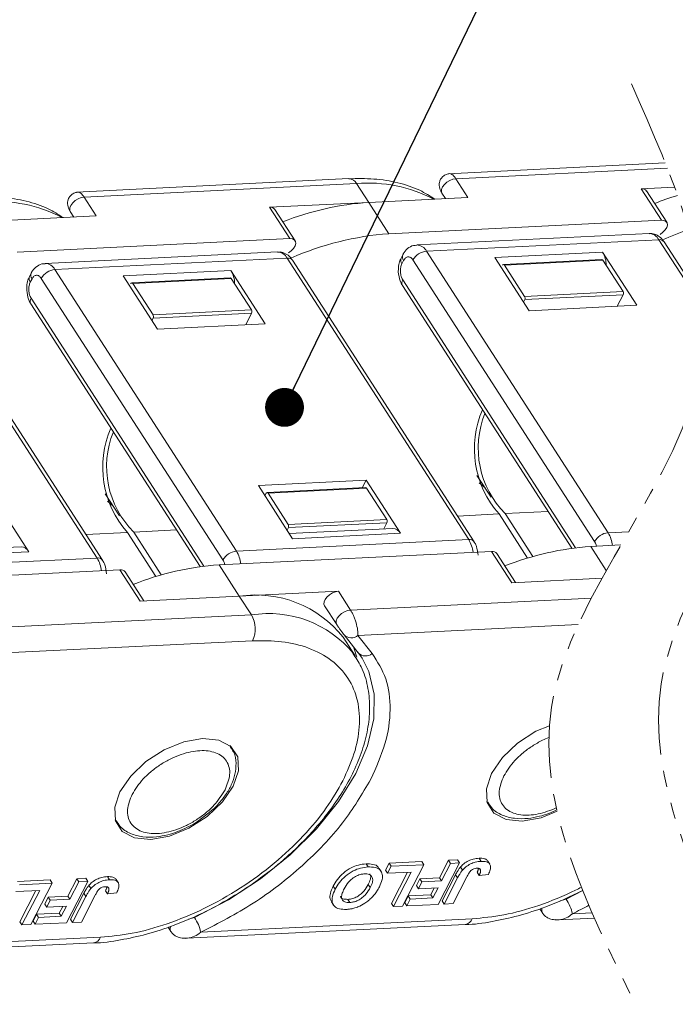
# Model space of a CAD drawing. Header units: millimetres. Extents: x 3187 to 3689, y -339 to 12.
# Tile 27 of 33: x 3557 to 3582, y -78 to -40. Entities that reach past the tile are written whole.
import ezdxf

# ---------------------------------------------------------------- set-up
doc = ezdxf.new("R2010")
doc.units = ezdxf.units.MM
doc.linetypes.add('PHANTOM2', pattern=[31.75, 15.875, -3.175, 3.175, -3.175, 3.175, -3.175])
doc.styles.get("Standard").update_dxf_attribs({"font": '仿宋_GB2312.ttf', "width": 0.8})
doc.dimstyles.new('副本 ISO-5', dxfattribs={"dimtxt": 3, "dimasz": 1.5, "dimexe": 1, "dimexo": 0.625, "dimgap": 0.5, "dimtad": 1, "dimtoh": 1, "dimdsep": 46, "dimtxsty": 'Standard', "dimcen": 2.5, "dimadec": 0, "dimazin": 0, "dimtfac": 1, "dimtmove": 0, "dimatfit": 3, "dimfxl": 0, "dimarcsym": 0})

msp = doc.modelspace()

# ---------------------------------------------------------------- linework, layer by layer
at = {"color": 7, "linetype": 'Continuous', "lineweight": 15}
for p, q in [((3581.612, -45.27), (3573.221, -45.686)), ((3573.519, -45.877), (3581.692, -45.473)), ((3569.393, -45.875), (3558.868, -46.396)), ((3573.987, -46.602), (3573.519, -45.877)), ((3559.167, -46.588), (3569.69, -46.067)), ((3569.69, -46.067), (3570.158, -46.791)), ((3580.682, -46.27), (3581.971, -46.206)), ((3580.682, -46.27), (3581.461, -47.478)), ((3581.667, -47.559), (3580.887, -46.351)), ((3559.635, -47.312), (3559.167, -46.588)), ((3573.987, -46.602), (3570.158, -46.791)), ((3572.986, -46.436), (3573.121, -46.645)), ((3566.329, -46.981), (3570.158, -46.791)), ((3566.329, -46.981), (3567.109, -48.188)), ((3567.314, -48.269), (3566.535, -47.062)), ((3570.937, -47.999), (3570.158, -46.791)), ((3559.635, -47.312), (3555.806, -47.502)), ((3558.633, -47.146), (3558.768, -47.355)), ((3581.461, -47.478), (3570.937, -47.999)), ((3567.109, -48.188), (3556.585, -48.709)), ((3580.987, -47.991), (3572.017, -48.435)), ((3572.388, -48.674), (3581.358, -48.23)), ((3581.358, -48.23), (3583.086, -50.907)), ((3583.065, -50.637), (3581.564, -48.311)), ((3566.634, -48.701), (3557.664, -49.145)), ((3558.036, -49.385), (3567.006, -48.941)), ((3567.006, -48.941), (3574.019, -59.807)), ((3574.225, -59.888), (3567.212, -49.022)), ((3571.474, -48.811), (3571.408, -48.939)), ((3571.865, -49.012), (3578.879, -59.878)), ((3579.402, -59.541), (3572.388, -48.674)), ((3579.188, -48.712), (3575.026, -48.918)), ((3576.351, -50.97), (3575.026, -48.918)), ((3579.166, -48.998), (3575.363, -49.187)), ((3579.203, -49.022), (3575.4, -49.211)), ((3580.513, -50.764), (3579.188, -48.712)), ((3579.203, -49.022), (3579.983, -50.23)), ((3565.049, -60.251), (3558.036, -49.385)), ((3571.441, -49.158), (3571.506, -49.03)), ((3575.326, -49.219), (3575.328, -49.214)), ((3575.4, -49.211), (3576.179, -50.418)), ((3552.654, -49.652), (3559.667, -60.518)), ((3559.873, -60.599), (3552.859, -49.733)), ((3557.121, -49.522), (3557.056, -49.65)), ((3557.088, -49.868), (3557.154, -49.74)), ((3557.513, -49.723), (3564.526, -60.589)), ((3564.836, -49.422), (3560.674, -49.628)), ((3561.998, -51.681), (3560.674, -49.628)), ((3564.814, -49.709), (3561.011, -49.897)), ((3564.851, -49.733), (3561.048, -49.921)), ((3566.16, -51.475), (3564.836, -49.422)), ((3564.851, -49.733), (3565.63, -50.94)), ((3578.147, -60.121), (3571.472, -49.779)), ((3560.974, -49.929), (3560.976, -49.925)), ((3561.048, -49.921), (3561.827, -51.129)), ((3571.461, -50), (3578.005, -60.139)), ((3563.795, -60.832), (3557.119, -50.49)), ((3576.186, -50.542), (3576.136, -50.638)), ((3576.179, -50.418), (3579.983, -50.23)), ((3576.186, -50.542), (3579.989, -50.354)), ((3579.759, -50.801), (3579.989, -50.354)), ((3557.108, -50.711), (3563.653, -60.85)), ((3580.513, -50.764), (3576.351, -50.97)), ((3561.833, -51.253), (3561.784, -51.349)), ((3561.827, -51.129), (3565.63, -50.94)), ((3561.833, -51.253), (3565.637, -51.065)), ((3565.407, -51.512), (3565.637, -51.065)), ((3566.16, -51.475), (3561.998, -51.681)), ((3574.336, -57.327), (3574.883, -58.174)), ((3565.895, -57.717), (3570.057, -57.511)), ((3565.895, -57.717), (3567.219, -59.77)), ((3569.906, -57.805), (3570.057, -57.511)), ((3570.057, -57.511), (3571.382, -59.564)), ((3574.65, -57.814), (3574.42, -57.618)), ((3559.983, -58.038), (3560.53, -58.885)), ((3566.148, -58.11), (3566.197, -58.014)), ((3570.035, -57.798), (3566.232, -57.986)), ((3570.072, -57.822), (3566.269, -58.01)), ((3566.269, -58.01), (3567.048, -59.218)), ((3570.072, -57.822), (3570.852, -59.029)), ((3555.704, -58.222), (3557.029, -60.275)), ((3560.298, -58.525), (3560.067, -58.328)), ((3573.585, -58.896), (3575.19, -58.816)), ((3575.19, -58.816), (3576.29, -60.521)), ((3575.433, -58.804), (3577.091, -58.722)), ((3576.5, -60.458), (3575.433, -58.804)), ((3567.048, -59.218), (3570.852, -59.029)), ((3567.054, -59.342), (3570.858, -59.154)), ((3570.737, -59.389), (3570.858, -59.154)), ((3559.232, -59.607), (3560.837, -59.527)), ((3560.837, -59.527), (3561.938, -61.232)), ((3561.081, -59.515), (3562.738, -59.433)), ((3562.148, -61.169), (3561.081, -59.515)), ((3567.054, -59.342), (3567.005, -59.438)), ((3571.084, -59.372), (3567.09, -59.57)), ((3567.219, -59.77), (3571.382, -59.564)), ((3580.197, -59.501), (3579.402, -59.541)), ((3574.019, -59.807), (3565.049, -60.251)), ((3578.73, -60.072), (3579.9, -60.014)), ((3556.732, -60.083), (3552.738, -60.281)), ((3552.867, -60.481), (3557.029, -60.275)), ((3564.378, -60.783), (3574.901, -60.262)), ((3574.901, -60.262), (3575.681, -61.469)), ((3575.829, -61.462), (3575.107, -60.343)), ((3579.332, -61.005), (3578.73, -60.072)), ((3559.667, -60.518), (3550.697, -60.962)), ((3565.157, -61.99), (3564.378, -60.783)), ((3550.025, -61.493), (3560.549, -60.972)), ((3560.549, -60.972), (3561.328, -62.18)), ((3561.477, -62.172), (3560.755, -61.053)), ((3579.17, -61.296), (3575.681, -61.469)), ((3565.157, -61.99), (3568.986, -61.801)), ((3569.453, -62.525), (3568.986, -61.801)), ((3565.157, -61.99), (3561.328, -62.18)), ((3565.157, -61.99), (3565.625, -62.715)), ((3578.756, -62.064), (3569.453, -62.525)), ((3568.452, -62.359), (3568.92, -63.083)), ((3565.625, -62.715), (3555.101, -63.236)), ((3568.928, -63.095), (3568.92, -63.083)), ((3569.203, -63.478), (3569.187, -63.456)), ((3578.251, -63.086), (3569.743, -63.507)), ((3565.674, -63.709), (3555.391, -64.218)), ((3569.635, -64.295), (3569.167, -63.571)), ((3569.203, -63.478), (3569.754, -64.177)), ((3569.743, -63.507), (3570.295, -64.207)), ((3569.564, -64.19), (3569.635, -64.295)), ((3569.738, -64.155), (3569.9, -64.381)), ((3564.797, -67.758), (3564.838, -67.816)), ((3564.839, -67.818), (3564.804, -67.764)), ((3574.748, -69.959), (3574.718, -69.907)), ((3574.721, -69.917), (3574.755, -69.971)), ((3560.395, -70.67), (3560.366, -70.618)), ((3560.368, -70.628), (3560.403, -70.681)), ((3563.548, -70.687), (3563.98, -70.35)), ((3572.893, -72.858), (3573.24, -72.182)), ((3573.24, -72.182), (3573.585, -72.165)), ((3573.318, -72.303), (3573.24, -72.182)), ((3573.585, -72.165), (3573.663, -72.286)), ((3574.42, -72.104), (3574.498, -72.224)), ((3570.132, -72.44), (3570.054, -72.32)), ((3570.637, -72.616), (3570.56, -72.495)), ((3570.805, -72.562), (3570.941, -72.296)), ((3570.805, -72.562), (3570.883, -72.683)), ((3570.883, -72.683), (3571.019, -72.416)), ((3570.941, -72.296), (3572.206, -72.233)), ((3571.019, -72.416), (3570.941, -72.296)), ((3571.019, -72.416), (3572.284, -72.354)), ((3572.284, -72.354), (3571.464, -73.952)), ((3572.206, -72.233), (3572.284, -72.354)), ((3573.663, -72.286), (3572.843, -73.884)), ((3572.971, -72.979), (3573.318, -72.303)), ((3573.318, -72.303), (3573.663, -72.286)), ((3573.705, -72.438), (3573.783, -72.559)), ((3574.445, -72.52), (3574.478, -72.571)), ((3574.835, -72.336), (3574.758, -72.215)), ((3556.589, -73.006), (3557.854, -72.944)), ((3557.854, -72.944), (3557.932, -73.064)), ((3558.54, -73.569), (3558.887, -72.893)), ((3558.887, -72.893), (3559.232, -72.875)), ((3558.965, -73.013), (3558.887, -72.893)), ((3559.232, -72.875), (3559.31, -72.996)), ((3560.067, -72.814), (3560.145, -72.935)), ((3560.483, -73.047), (3560.405, -72.926)), ((3571.803, -72.637), (3570.883, -72.683)), ((3571.041, -73.848), (3571.659, -72.644)), ((3571.119, -73.969), (3571.803, -72.637)), ((3571.997, -73.162), (3572.134, -72.896)), ((3572.134, -72.896), (3572.893, -72.858)), ((3572.134, -72.896), (3572.212, -73.016)), ((3572.893, -72.858), (3572.971, -72.979)), ((3572.993, -73.752), (3573.51, -72.744)), ((3573.071, -73.873), (3573.588, -72.865)), ((3573.947, -72.821), (3573.416, -73.855)), ((3573.51, -72.744), (3573.588, -72.865)), ((3574.345, -72.646), (3574.423, -72.767)), ((3574.423, -72.767), (3574.778, -72.73)), ((3556.667, -73.127), (3557.932, -73.064)), ((3557.932, -73.064), (3557.112, -74.663)), ((3559.31, -72.996), (3558.49, -74.594)), ((3558.618, -73.689), (3558.965, -73.013)), ((3558.965, -73.013), (3559.31, -72.996)), ((3559.353, -73.149), (3559.431, -73.27)), ((3560.093, -73.23), (3560.126, -73.281)), ((3568.786, -73.179), (3568.864, -73.3)), ((3570.219, -73.236), (3570.141, -73.115)), ((3571.997, -73.162), (3572.075, -73.283)), ((3572.075, -73.283), (3572.212, -73.016)), ((3572.834, -73.245), (3572.075, -73.283)), ((3572.212, -73.016), (3572.971, -72.979)), ((3572.556, -73.514), (3572.691, -73.252)), ((3572.634, -73.635), (3572.834, -73.245)), ((3557.45, -73.348), (3556.53, -73.393)), ((3556.689, -74.559), (3557.307, -73.355)), ((3556.767, -74.68), (3557.45, -73.348)), ((3557.645, -73.873), (3557.781, -73.606)), ((3557.781, -73.606), (3558.54, -73.569)), ((3557.781, -73.606), (3557.859, -73.727)), ((3557.859, -73.727), (3558.618, -73.689)), ((3558.54, -73.569), (3558.618, -73.689)), ((3558.641, -74.462), (3559.158, -73.455)), ((3558.719, -74.583), (3559.236, -73.576)), ((3559.595, -73.532), (3559.064, -74.566)), ((3559.158, -73.455), (3559.236, -73.576)), ((3559.993, -73.357), (3560.07, -73.478)), ((3560.07, -73.478), (3560.426, -73.44)), ((3569.428, -73.813), (3569.35, -73.693)), ((3571.546, -73.823), (3571.682, -73.557)), ((3571.624, -73.944), (3571.76, -73.678)), ((3571.682, -73.557), (3572.556, -73.514)), ((3571.682, -73.557), (3571.76, -73.678)), ((3571.76, -73.678), (3572.634, -73.635)), ((3572.556, -73.514), (3572.634, -73.635)), ((3577.786, -73.684), (3577.549, -73.751)), ((3557.645, -73.873), (3557.723, -73.993)), ((3557.723, -73.993), (3557.859, -73.727)), ((3558.482, -73.956), (3557.723, -73.993)), ((3558.204, -74.224), (3558.338, -73.963)), ((3558.282, -74.345), (3558.482, -73.956)), ((3568.716, -73.783), (3568.793, -73.904)), ((3571.041, -73.848), (3571.119, -73.969)), ((3571.464, -73.952), (3571.119, -73.969)), ((3571.546, -73.823), (3571.624, -73.944)), ((3572.843, -73.884), (3571.624, -73.944)), ((3572.993, -73.752), (3573.071, -73.873)), ((3573.416, -73.855), (3573.071, -73.873)), ((3576.76, -74.056), (3576.864, -74.217)), ((3557.193, -74.534), (3557.33, -74.268)), ((3557.271, -74.655), (3557.408, -74.388)), ((3557.33, -74.268), (3558.204, -74.224)), ((3557.33, -74.268), (3557.408, -74.388)), ((3557.408, -74.388), (3558.282, -74.345)), ((3558.204, -74.224), (3558.282, -74.345)), ((3558.641, -74.462), (3558.719, -74.583)), ((3563.434, -74.394), (3563.197, -74.462)), ((3574.154, -74.442), (3563.673, -74.961)), ((3576.868, -74.223), (3576.864, -74.217)), ((3577.485, -74.484), (3578.874, -74.415)), ((3578.786, -74.213), (3578.026, -74.25)), ((3556.689, -74.559), (3556.767, -74.68)), ((3557.112, -74.663), (3556.767, -74.68)), ((3557.193, -74.534), (3557.271, -74.655)), ((3558.49, -74.594), (3557.271, -74.655)), ((3559.064, -74.566), (3558.719, -74.583)), ((3562.408, -74.766), (3562.511, -74.927)), ((3563.133, -75.194), (3573.877, -74.662)), ((3559.802, -75.153), (3549.321, -75.672)), ((3562.515, -74.933), (3562.511, -74.927)), ((3548.78, -75.905), (3559.525, -75.373))]:
    msp.add_line(p, q, dxfattribs=at)
at = {"color": 7, "linetype": 'Continuous', "lineweight": 15, "flags": 128}
for points in [[(3573.519, -45.877), (3573.405, -45.897), (3573.287, -45.944), (3573.175, -46.013), (3573.079, -46.099), (3573.008, -46.194), (3572.968, -46.29), (3572.963, -46.376), (3572.986, -46.436)], [(3559.167, -46.588), (3559.053, -46.608), (3558.935, -46.654), (3558.822, -46.724), (3558.726, -46.81), (3558.655, -46.905), (3558.616, -47), (3558.611, -47.087), (3558.633, -47.146)], [(3581.414, -48.024), (3581.521, -47.946), (3581.607, -47.855), (3581.665, -47.759), (3581.691, -47.667), (3581.68, -47.586), (3581.635, -47.524), (3581.56, -47.487), (3581.461, -47.478)], [(3567.062, -48.734), (3567.168, -48.657), (3567.255, -48.566), (3567.313, -48.47), (3567.338, -48.377), (3567.328, -48.296), (3567.283, -48.235), (3567.208, -48.197), (3567.109, -48.188)], [(3568.986, -61.801), (3568.872, -61.82), (3568.753, -61.867), (3568.641, -61.937), (3568.545, -62.023), (3568.474, -62.118), (3568.434, -62.213), (3568.43, -62.3), (3568.452, -62.359)], [(3568.92, -63.083), (3568.897, -63.024), (3568.902, -62.937), (3568.942, -62.842), (3569.013, -62.747), (3569.109, -62.661), (3569.221, -62.591), (3569.339, -62.545), (3569.453, -62.525)], [(3569.551, -63.919), (3569.591, -64.019), (3569.697, -64.347)], [(3569.9, -64.381), (3570.166, -64.899), (3570.374, -65.766), (3570.356, -66.729), (3570.114, -67.761), (3569.654, -68.833), (3568.988, -69.913), (3568.138, -70.971), (3567.126, -71.976), (3565.982, -72.898), (3564.74, -73.712), (3563.434, -74.394)], [(3574.902, -68.829), (3575.318, -68.221), (3575.908, -67.662), (3576.613, -67.206), (3577.136, -66.993)], [(3560.549, -69.539), (3560.965, -68.931), (3561.555, -68.372), (3562.261, -67.917), (3563.013, -67.61), (3563.738, -67.481), (3564.366, -67.543), (3564.834, -67.79), (3565.097, -68.197), (3565.129, -68.725), (3564.927, -69.322), (3564.51, -69.93), (3563.921, -70.489), (3563.215, -70.945), (3562.463, -71.252), (3561.737, -71.381), (3561.11, -71.319), (3560.642, -71.072), (3560.379, -70.665), (3560.347, -70.136), (3560.549, -69.539)], [(3577.432, -70.289), (3576.815, -70.541), (3576.09, -70.67), (3575.462, -70.608), (3574.994, -70.361), (3574.731, -69.954), (3574.7, -69.426), (3574.902, -68.829)], [(3578.425, -73.35), (3577.786, -73.684)]]:
    msp.add_lwpolyline(points, dxfattribs=at)
at = {"color": 7, "linetype": 'Continuous', "lineweight": 15}
for centre, radius, start, end in [((3569.376, -46.229), 0.354, 27.2197, 87.1444), ((3570.162, -51.374), 5.328, 62.0485, 95.0814), ((3580.717, -46.483), 0.215, 37.615, 99.37), ((3585.236, -56.95), 10.893, 106.8153, 111.7596), ((3555.81, -52.084), 5.328, 62.0485, 95.0814), ((3566.364, -47.193), 0.215, 37.615, 99.37), ((3570.884, -57.66), 10.893, 93.8204, 111.7596), ((3586.115, -58.635), 11.377, 108.4589, 113.9024), ((3571.762, -59.345), 11.377, 94.1593, 113.9024), ((3580.965, -48.433), 0.443, 27.2197, 87.1444), ((3581.391, -48.449), 0.221, 38.5302, 98.4549), ((3572.001, -48.868), 0.433, 26.5027, 88.2539), ((3566.612, -49.143), 0.443, 27.2197, 87.1444), ((3567.038, -49.16), 0.221, 38.5302, 98.4549), ((3571.614, -49.02), 0.222, 158.8334, 218.4363), ((3571.68, -48.892), 0.222, 158.8334, 218.4363), ((3572.452, -49.348), 0.676, 95.4428, 150.2318), ((3579.164, -49.043), 0.0443, 27.2191, 87.1512), ((3578.3, -49.238), 1.032, 0.8963, 30.6808), ((3558.1, -50.058), 0.676, 95.4428, 150.2318), ((3557.648, -49.578), 0.433, 26.5027, 88.2539), ((3575.365, -49.226), 0.0384, 23.634, 162.0513), ((3557.262, -49.73), 0.222, 158.8334, 218.4363), ((3557.328, -49.603), 0.222, 158.8334, 218.4363), ((3564.812, -49.753), 0.0443, 27.2191, 87.1512), ((3563.948, -49.949), 1.032, 0.8963, 30.6808), ((3571.646, -49.898), 0.211, 145.5815, 208.7809), ((3561.013, -49.937), 0.0384, 23.634, 162.0513), ((3557.293, -50.609), 0.211, 145.5815, 208.7809), ((3576.063, -50.486), 0.135, 335.4428, 30.2318), ((3579.866, -50.298), 0.135, 335.4428, 30.2318), ((3561.71, -51.197), 0.135, 335.4428, 30.2318), ((3565.514, -51.008), 0.135, 335.4428, 30.2318), ((3578.031, -56.305), 3.792, 156.4838, 221.4763), ((3577.956, -56.279), 3.57, 157.9294, 225.0254), ((3563.678, -57.016), 3.792, 156.4838, 221.4763), ((3563.604, -56.99), 3.57, 157.9294, 225.0254), ((3566.234, -58.026), 0.0384, 23.634, 162.0513), ((3570.033, -57.842), 0.0443, 27.2191, 87.1512), ((3566.931, -59.286), 0.135, 335.4428, 30.2318), ((3570.735, -59.098), 0.135, 335.4428, 30.2318), ((3571.067, -59.726), 0.354, 27.2197, 87.1444), ((3579.466, -60.214), 0.676, 95.4428, 150.2318), ((3578.348, -60.176), 1.231, 6.7909, 31.0913), ((3574.056, -60.015), 0.211, 36.8023, 100.0986), ((3572.965, -60.443), 1.231, 6.7909, 31.0913), ((3556.714, -60.436), 0.354, 27.2197, 87.1444), ((3565.113, -60.924), 0.676, 95.4428, 150.2318), ((3563.995, -60.887), 1.231, 6.7909, 31.0913), ((3574.936, -60.474), 0.215, 37.615, 99.37), ((3579.448, -70.906), 10.857, 93.7904, 111.7896), ((3559.704, -60.725), 0.211, 36.8023, 100.0986), ((3558.613, -61.153), 1.231, 6.7909, 31.0913), ((3565.095, -71.616), 10.857, 93.7904, 111.7896), ((3560.584, -61.185), 0.215, 37.615, 99.37), ((3565.794, -66.253), 4.31, 38.4888, 98.4962), ((3566.3, -66.907), 4.246, 39.7754, 99.1586), ((3564.69, -63.259), 1.082, 335.4428, 30.2318), ((3569.489, -63.204), 0.396, 223.8325, 309.964), ((3570.04, -63.903), 0.396, 223.8325, 309.964), ((3576.272, -74.658), 1.8, 13.0909, 32.7597), ((3577.049, -74.118), 0.21, 152.7566, 207.9799), ((3561.92, -75.369), 1.8, 13.0909, 32.7597), ((3573.825, -74.312), 0.355, 278.726, 338.441), ((3562.697, -74.829), 0.21, 152.7566, 207.9799), ((3559.472, -75.022), 0.355, 278.726, 338.441)]:
    msp.add_arc(centre, radius, start, end, dxfattribs=at)
at = {"color": 3, "linetype": 'PHANTOM2', "lineweight": 9, "ltscale": 0.2}
for points in [[(3584.541, -41.31), (3587.241, -52.105), (3581.457, -65.368), (3584.693, -76.835)], [(3580.302, -42.217), (3583.002, -53.012), (3577.217, -66.276), (3580.454, -77.742)]]:
    msp.add_spline(points, degree=3, dxfattribs=at)
at = {"color": 7, "linetype": 'Continuous', "lineweight": 15}
for points, knots in [([(3572.708, -46.665), (3572.521, -46.545), (3572.094, -46.271), (3571.295, -46.017), (3570.38, -45.861), (3569.717, -45.872), (3569.392, -45.877)], [0, 0, 0, 0, 0.21061, 0.478391, 0.74476, 1, 1, 1, 1]), ([(3573.292, -45.682), (3573.245, -45.689), (3573.148, -45.703), (3573.021, -45.783), (3572.93, -45.893), (3572.884, -46.014), (3572.877, -46.133), (3572.897, -46.246), (3572.936, -46.35), (3572.97, -46.409), (3572.986, -46.436)], [0, 0, 0, 0, 0.136548, 0.281211, 0.420824, 0.554321, 0.682356, 0.802092, 0.909048, 1, 1, 1, 1]), ([(3573.292, -45.682), (3573.309, -45.684), (3573.342, -45.688), (3573.401, -45.729), (3573.46, -45.79), (3573.5, -45.849), (3573.519, -45.877)], [0, 0, 0, 0, 0.264939, 0.519106, 0.763669, 1, 1, 1, 1]), ([(3558.356, -47.376), (3558.168, -47.255), (3557.742, -46.982), (3556.943, -46.728), (3556.027, -46.571), (3555.364, -46.582), (3555.04, -46.588)], [0, 0, 0, 0, 0.21061, 0.478391, 0.74476, 1, 1, 1, 1]), ([(3558.94, -46.393), (3558.893, -46.4), (3558.796, -46.414), (3558.669, -46.494), (3558.577, -46.604), (3558.532, -46.724), (3558.524, -46.844), (3558.545, -46.957), (3558.583, -47.061), (3558.618, -47.119), (3558.633, -47.146)], [0, 0, 0, 0, 0.136548, 0.281211, 0.420824, 0.554321, 0.682356, 0.802092, 0.909048, 1, 1, 1, 1]), ([(3558.94, -46.393), (3558.957, -46.395), (3558.99, -46.399), (3559.048, -46.44), (3559.107, -46.501), (3559.147, -46.559), (3559.167, -46.588)], [0, 0, 0, 0, 0.264939, 0.519106, 0.763669, 1, 1, 1, 1]), ([(3581.56, -48.316), (3581.532, -48.274), (3581.465, -48.169), (3581.304, -48.054), (3581.13, -47.984), (3581.023, -47.997), (3580.991, -48.002)], [0, 0, 0, 0, 0.216234, 0.535795, 0.860612, 1, 1, 1, 1]), ([(3572.014, -48.446), (3571.971, -48.447), (3571.842, -48.449), (3571.65, -48.569), (3571.52, -48.707), (3571.481, -48.802), (3571.476, -48.813)], [0, 0, 0, 0, 0.184597, 0.55887, 0.947116, 1, 1, 1, 1]), ([(3567.207, -49.026), (3567.18, -48.984), (3567.113, -48.88), (3566.952, -48.765), (3566.777, -48.695), (3566.671, -48.708), (3566.639, -48.712)], [0, 0, 0, 0, 0.2162337, 0.5357947, 0.8606119, 1, 1, 1, 1]), ([(3571.411, -48.941), (3571.388, -48.988), (3571.335, -49.1), (3571.3, -49.285), (3571.301, -49.419), (3571.301, -49.476)], [0, 0, 0, 0, 0.28937, 0.696734, 1, 1, 1, 1]), ([(3571.506, -49.03), (3571.53, -48.994), (3571.566, -48.938), (3571.628, -48.901), (3571.679, -48.889), (3571.731, -48.896), (3571.797, -48.926), (3571.839, -48.978), (3571.865, -49.012)], [0, 0, 0, 0, 0.239443, 0.369379, 0.5, 0.629936, 0.760557, 1, 1, 1, 1]), ([(3557.662, -49.157), (3557.619, -49.158), (3557.489, -49.16), (3557.297, -49.28), (3557.168, -49.418), (3557.129, -49.512), (3557.124, -49.524)], [0, 0, 0, 0, 0.184597, 0.55887, 0.947116, 1, 1, 1, 1]), ([(3571.472, -49.779), (3571.449, -49.737), (3571.415, -49.672), (3571.39, -49.562), (3571.38, -49.472), (3571.381, -49.382), (3571.395, -49.27), (3571.423, -49.202), (3571.441, -49.158)], [0, 0, 0, 0, 0.239443, 0.369379, 0.5, 0.629936, 0.760557, 1, 1, 1, 1]), ([(3557.058, -49.652), (3557.036, -49.698), (3556.983, -49.811), (3556.948, -49.996), (3556.949, -50.129), (3556.949, -50.187)], [0, 0, 0, 0, 0.28937, 0.696734, 1, 1, 1, 1]), ([(3557.154, -49.74), (3557.177, -49.704), (3557.213, -49.648), (3557.276, -49.611), (3557.327, -49.6), (3557.379, -49.606), (3557.445, -49.637), (3557.486, -49.689), (3557.513, -49.723)], [0, 0, 0, 0, 0.239443, 0.369379, 0.5, 0.629936, 0.760557, 1, 1, 1, 1]), ([(3571.301, -49.476), (3571.318, -49.594), (3571.341, -49.757), (3571.412, -49.926), (3571.452, -49.978), (3571.465, -49.996)], [0, 0, 0, 0, 0.631314, 0.874609, 1, 1, 1, 1]), ([(3557.119, -50.49), (3557.097, -50.447), (3557.063, -50.382), (3557.038, -50.272), (3557.028, -50.183), (3557.029, -50.093), (3557.043, -49.981), (3557.07, -49.912), (3557.088, -49.868)], [0, 0, 0, 0, 0.239443, 0.369379, 0.5, 0.629936, 0.760557, 1, 1, 1, 1]), ([(3556.949, -50.187), (3556.966, -50.304), (3556.989, -50.468), (3557.06, -50.637), (3557.099, -50.689), (3557.113, -50.706)], [0, 0, 0, 0, 0.631314, 0.874609, 1, 1, 1, 1]), ([(3574.385, -60.412), (3574.368, -60.294), (3574.345, -60.131), (3574.274, -59.962), (3574.234, -59.91), (3574.221, -59.892)], [0, 0, 0, 0, 0.630799, 0.873896, 1, 1, 1, 1]), ([(3578.879, -59.878), (3578.902, -59.92), (3578.932, -59.975), (3578.947, -60.044), (3578.951, -60.061)], [0, 0, 0, 0, 0.757701, 1, 1, 1, 1]), ([(3560.032, -61.123), (3560.016, -61.005), (3559.992, -60.841), (3559.921, -60.672), (3559.882, -60.62), (3559.868, -60.603)], [0, 0, 0, 0, 0.630799, 0.873896, 1, 1, 1, 1]), ([(3564.526, -60.589), (3564.549, -60.63), (3564.58, -60.685), (3564.595, -60.755), (3564.598, -60.772)], [0, 0, 0, 0, 0.757701, 1, 1, 1, 1]), ([(3569.453, -62.525), (3569.473, -62.557), (3569.513, -62.622), (3569.57, -62.741), (3569.623, -62.873), (3569.685, -63.062), (3569.739, -63.296), (3569.742, -63.438), (3569.743, -63.507)], [0, 0, 0, 0, 0.1153485, 0.2347223, 0.3587905, 0.4881495, 0.7515968, 1, 1, 1, 1]), ([(3568.928, -63.095), (3568.936, -63.107), (3568.952, -63.131), (3568.982, -63.176), (3569.016, -63.225), (3569.067, -63.297), (3569.129, -63.382), (3569.168, -63.431), (3569.187, -63.456)], [0, 0, 0, 0, 0.09517, 0.195508, 0.310112, 0.437792, 0.718545, 1, 1, 1, 1]), ([(3569.161, -69.113), (3569.319, -68.765), (3569.645, -68.048), (3569.835, -66.999), (3569.768, -66.003), (3569.402, -65.13), (3568.757, -64.436), (3567.877, -63.966), (3566.843, -63.706), (3566.056, -63.708), (3565.674, -63.709)], [0, 0, 0, 0, 0.116516, 0.2400113, 0.3686408, 0.5, 0.6313592, 0.7599887, 0.883484, 1, 1, 1, 1]), ([(3565.274, -73.36), (3565.656, -73.099), (3566.192, -72.733), (3566.919, -72.129), (3567.502, -71.593), (3568.13, -70.927), (3568.709, -70.208), (3569.22, -69.443), (3569.641, -68.65), (3569.956, -67.842), (3570.152, -67.032), (3570.217, -66.229), (3570.132, -65.448), (3569.919, -64.744), (3569.656, -64.357), (3569.538, -64.183)], [0, 0, 0, 0, 0.103042, 0.144765, 0.213528, 0.284103, 0.35901, 0.436307, 0.515332, 0.595663, 0.677097, 0.759642, 0.843636, 0.930042, 1, 1, 1, 1]), ([(3570.295, -64.207), (3570.492, -64.518), (3570.891, -65.147), (3571.037, -66.346), (3570.861, -67.665), (3570.443, -68.598), (3570.237, -69.059)], [0, 0, 0, 0, 0.247221, 0.5, 0.752779, 1, 1, 1, 1]), ([(3575.374, -68.93), (3575.501, -68.728), (3575.698, -68.415), (3576.112, -68.032), (3576.475, -67.766), (3576.816, -67.573), (3577.032, -67.478), (3577.114, -67.445)], [0, 0, 0, 0, 0.1197215, 0.184895, 0.25, 0.3151735, 0.3550598, 0.3550598, 0.3550598, 0.3550598]), ([(3561.022, -69.64), (3561.149, -69.438), (3561.346, -69.126), (3561.76, -68.742), (3562.122, -68.477), (3562.514, -68.255), (3563.031, -68.042), (3563.656, -67.914), (3564.179, -67.985), (3564.498, -68.157), (3564.677, -68.351), (3564.779, -68.593), (3564.811, -68.954), (3564.689, -69.263), (3564.61, -69.463)], [0, 0, 0, 0, 0.119721, 0.184895, 0.25, 0.315174, 0.380279, 0.5, 0.619721, 0.684895, 0.75, 0.815174, 0.880279, 1, 1, 1, 1]), ([(3563.98, -70.35), (3564.035, -70.308), (3564.172, -70.207), (3564.392, -69.97), (3564.646, -69.656), (3564.867, -69.267), (3565.012, -68.856), (3565.049, -68.432), (3564.994, -68.065), (3564.864, -67.89), (3564.818, -67.829)], [0, 0, 0, 0, 0.060149, 0.148189, 0.291639, 0.436317, 0.589216, 0.747499, 0.912914, 1, 1, 1, 1]), ([(3559.802, -75.153), (3560.203, -75.115), (3561.03, -75.036), (3562.39, -74.659), (3563.812, -74.074), (3565.221, -73.279), (3566.526, -72.323), (3567.644, -71.268), (3568.549, -70.184), (3568.961, -69.463), (3569.161, -69.113)], [0, 0, 0, 0, 0.116516, 0.240011, 0.368641, 0.5, 0.631359, 0.759989, 0.883484, 1, 1, 1, 1]), ([(3570.237, -69.059), (3569.902, -69.625), (3569.22, -70.775), (3567.63, -72.423), (3565.751, -73.894), (3564.358, -74.609), (3563.673, -74.961)], [0, 0, 0, 0, 0.245823, 0.5, 0.754177, 1, 1, 1, 1]), ([(3577.402, -70.159), (3577.291, -70.211), (3576.931, -70.355), (3576.328, -70.478), (3575.805, -70.408), (3575.486, -70.236), (3575.307, -70.042), (3575.205, -69.799), (3575.173, -69.438), (3575.295, -69.13), (3575.374, -68.93)], [0.3258102, 0.3258102, 0.3258102, 0.3258102, 0.3802785, 0.5, 0.6197215, 0.684895, 0.75, 0.8151735, 0.8802785, 1, 1, 1, 1]), ([(3564.61, -69.463), (3564.483, -69.665), (3564.286, -69.977), (3563.872, -70.361), (3563.509, -70.626), (3563.117, -70.848), (3562.6, -71.061), (3561.976, -71.189), (3561.452, -71.118), (3561.133, -70.946), (3560.954, -70.753), (3560.853, -70.51), (3560.821, -70.149), (3560.943, -69.84), (3561.022, -69.64)], [0, 0, 0, 0, 0.119721, 0.184895, 0.25, 0.315174, 0.380279, 0.5, 0.619721, 0.684895, 0.75, 0.815174, 0.880279, 1, 1, 1, 1]), ([(3574.764, -69.942), (3574.809, -70.019), (3574.934, -70.237), (3575.299, -70.455), (3575.779, -70.585), (3576.273, -70.585), (3576.731, -70.5), (3577.104, -70.386), (3577.325, -70.284), (3577.42, -70.238)], [0, 0, 0, 0, 0.0996802, 0.2802353, 0.454892, 0.6301624, 0.7666496, 0.8849399, 0.9748648, 0.9748648, 0.9748648, 0.9748648]), ([(3560.412, -70.653), (3560.457, -70.73), (3560.582, -70.947), (3560.947, -71.166), (3561.426, -71.296), (3561.921, -71.296), (3562.378, -71.211), (3562.779, -71.088), (3563.026, -70.969), (3563.148, -70.91)], [0, 0, 0, 0, 0.09968, 0.280235, 0.454892, 0.630162, 0.76665, 0.88494, 1, 1, 1, 1]), ([(3563.148, -70.91), (3563.176, -70.898), (3563.314, -70.837), (3563.445, -70.753), (3563.548, -70.687)], [0, 0, 0, 0, 0.203288, 1, 1, 1, 1]), ([(3573.705, -72.438), (3573.745, -72.398), (3573.833, -72.308), (3574.007, -72.2), (3574.215, -72.123), (3574.346, -72.11), (3574.42, -72.104)], [0, 0, 0, 0, 0.206429, 0.456722, 0.693973, 1, 1, 1, 1]), ([(3574.42, -72.104), (3574.491, -72.105), (3574.613, -72.107), (3574.724, -72.158), (3574.745, -72.206), (3574.751, -72.22)], [0, 0, 0, 0, 0.504908, 0.858157, 1, 1, 1, 1]), ([(3568.786, -73.179), (3568.835, -73.093), (3568.933, -72.92), (3569.17, -72.667), (3569.462, -72.471), (3569.773, -72.349), (3569.957, -72.33), (3570.054, -72.32)], [0, 0, 0, 0, 0.204609, 0.411109, 0.621842, 0.801311, 1, 1, 1, 1]), ([(3568.864, -73.3), (3568.913, -73.214), (3569.011, -73.041), (3569.248, -72.788), (3569.54, -72.592), (3569.851, -72.47), (3570.035, -72.45), (3570.132, -72.44)], [0, 0, 0, 0, 0.204609, 0.411109, 0.621842, 0.801311, 1, 1, 1, 1]), ([(3570.054, -72.32), (3570.146, -72.321), (3570.333, -72.325), (3570.505, -72.399), (3570.541, -72.482), (3570.55, -72.501)], [0, 0, 0, 0, 0.432293, 0.870179, 1, 1, 1, 1]), ([(3570.132, -72.44), (3570.226, -72.441), (3570.415, -72.443), (3570.609, -72.548), (3570.697, -72.719), (3570.69, -72.943), (3570.613, -73.113), (3570.57, -73.208)], [0, 0, 0, 0, 0.205416, 0.413489, 0.592452, 0.772931, 1, 1, 1, 1]), ([(3573.51, -72.744), (3573.521, -72.723), (3573.544, -72.68), (3573.576, -72.623), (3573.607, -72.572), (3573.637, -72.527), (3573.668, -72.482), (3573.693, -72.453), (3573.705, -72.438)], [0, 0, 0, 0, 0.20827, 0.416707, 0.561481, 0.706573, 0.852825, 1, 1, 1, 1]), ([(3573.588, -72.865), (3573.599, -72.844), (3573.622, -72.801), (3573.654, -72.743), (3573.685, -72.692), (3573.715, -72.648), (3573.746, -72.603), (3573.771, -72.574), (3573.783, -72.559)], [0, 0, 0, 0, 0.20827, 0.416707, 0.561481, 0.706573, 0.852825, 1, 1, 1, 1]), ([(3573.783, -72.559), (3573.823, -72.519), (3573.911, -72.429), (3574.085, -72.321), (3574.293, -72.243), (3574.424, -72.231), (3574.498, -72.224)], [0, 0, 0, 0, 0.206429, 0.456722, 0.693973, 1, 1, 1, 1]), ([(3573.947, -72.821), (3573.968, -72.781), (3574.011, -72.702), (3574.078, -72.603), (3574.158, -72.54), (3574.229, -72.507), (3574.29, -72.495), (3574.328, -72.492), (3574.339, -72.492)], [0, 0, 0, 0, 0.2722235, 0.5466231, 0.6591264, 0.7710806, 0.9347916, 1, 1, 1, 1]), ([(3574.339, -72.492), (3574.353, -72.491), (3574.382, -72.491), (3574.416, -72.499), (3574.442, -72.511), (3574.46, -72.527), (3574.472, -72.547), (3574.476, -72.563), (3574.478, -72.571)], [0, 0, 0, 0, 0.199415, 0.404779, 0.549305, 0.697938, 0.847272, 1, 1, 1, 1]), ([(3574.345, -72.646), (3574.35, -72.636), (3574.36, -72.615), (3574.373, -72.582), (3574.385, -72.549), (3574.395, -72.52), (3574.397, -72.503), (3574.398, -72.496)], [0, 0, 0, 0, 0.2085686, 0.4173093, 0.6430264, 0.8693858, 1, 1, 1, 1]), ([(3574.478, -72.571), (3574.479, -72.583), (3574.48, -72.608), (3574.471, -72.645), (3574.46, -72.678), (3574.449, -72.708), (3574.437, -72.737), (3574.427, -72.757), (3574.423, -72.767)], [0, 0, 0, 0, 0.205288, 0.416473, 0.561717, 0.70725, 0.853541, 1, 1, 1, 1]), ([(3574.498, -72.224), (3574.57, -72.225), (3574.694, -72.226), (3574.817, -72.294), (3574.872, -72.4), (3574.86, -72.552), (3574.807, -72.668), (3574.778, -72.73)], [0, 0, 0, 0, 0.24093, 0.409491, 0.578642, 0.775105, 1, 1, 1, 1]), ([(3559.353, -73.149), (3559.393, -73.108), (3559.481, -73.018), (3559.655, -72.911), (3559.863, -72.833), (3559.994, -72.821), (3560.067, -72.814)], [0, 0, 0, 0, 0.206429, 0.456722, 0.693973, 1, 1, 1, 1]), ([(3559.431, -73.27), (3559.471, -73.229), (3559.559, -73.139), (3559.733, -73.031), (3559.941, -72.954), (3560.071, -72.942), (3560.145, -72.935)], [0, 0, 0, 0, 0.206429, 0.456722, 0.693973, 1, 1, 1, 1]), ([(3560.067, -72.814), (3560.139, -72.816), (3560.261, -72.818), (3560.371, -72.868), (3560.392, -72.916), (3560.398, -72.93)], [0, 0, 0, 0, 0.504908, 0.858157, 1, 1, 1, 1]), ([(3560.145, -72.935), (3560.218, -72.936), (3560.342, -72.937), (3560.465, -73.005), (3560.52, -73.111), (3560.507, -73.262), (3560.454, -73.378), (3560.426, -73.44)], [0, 0, 0, 0, 0.24093, 0.409491, 0.578642, 0.775105, 1, 1, 1, 1]), ([(3569.205, -73.29), (3569.255, -73.203), (3569.333, -73.066), (3569.514, -72.89), (3569.689, -72.782), (3569.858, -72.72), (3569.954, -72.711), (3569.996, -72.707)], [0, 0, 0, 0, 0.319264, 0.504624, 0.690858, 0.864593, 1, 1, 1, 1]), ([(3569.996, -72.707), (3570.058, -72.709), (3570.171, -72.713), (3570.273, -72.79), (3570.319, -72.895), (3570.306, -73.048), (3570.251, -73.166), (3570.219, -73.236)], [0, 0, 0, 0, 0.213943, 0.387352, 0.56015, 0.741367, 1, 1, 1, 1]), ([(3570.203, -72.712), (3570.215, -72.733), (3570.244, -72.788), (3570.226, -72.929), (3570.173, -73.046), (3570.141, -73.115)], [0, 0, 0, 0, 0.199624, 0.5293772, 1, 1, 1, 1]), ([(3559.158, -73.455), (3559.169, -73.434), (3559.191, -73.391), (3559.224, -73.333), (3559.255, -73.282), (3559.285, -73.238), (3559.316, -73.193), (3559.341, -73.164), (3559.353, -73.149)], [0, 0, 0, 0, 0.20827, 0.416707, 0.561481, 0.706573, 0.852825, 1, 1, 1, 1]), ([(3559.236, -73.576), (3559.247, -73.554), (3559.269, -73.512), (3559.302, -73.454), (3559.333, -73.403), (3559.363, -73.358), (3559.394, -73.314), (3559.419, -73.284), (3559.431, -73.27)], [0, 0, 0, 0, 0.20827, 0.416707, 0.561481, 0.706573, 0.852825, 1, 1, 1, 1]), ([(3559.595, -73.532), (3559.616, -73.492), (3559.659, -73.413), (3559.726, -73.313), (3559.806, -73.251), (3559.877, -73.218), (3559.938, -73.206), (3559.975, -73.203), (3559.986, -73.202)], [0, 0, 0, 0, 0.2722235, 0.5466231, 0.6591264, 0.7710806, 0.9347916, 1, 1, 1, 1]), ([(3559.986, -73.202), (3560.001, -73.202), (3560.03, -73.201), (3560.064, -73.21), (3560.09, -73.222), (3560.108, -73.237), (3560.12, -73.258), (3560.124, -73.273), (3560.126, -73.281)], [0, 0, 0, 0, 0.199415, 0.404779, 0.549305, 0.697938, 0.847272, 1, 1, 1, 1]), ([(3559.993, -73.357), (3559.997, -73.346), (3560.007, -73.325), (3560.021, -73.293), (3560.033, -73.259), (3560.042, -73.23), (3560.045, -73.213), (3560.046, -73.207)], [0, 0, 0, 0, 0.2085686, 0.4173093, 0.6430264, 0.8693858, 1, 1, 1, 1]), ([(3560.126, -73.281), (3560.126, -73.294), (3560.128, -73.318), (3560.119, -73.355), (3560.108, -73.389), (3560.097, -73.418), (3560.084, -73.448), (3560.075, -73.468), (3560.07, -73.478)], [0, 0, 0, 0, 0.205288, 0.416473, 0.561717, 0.70725, 0.853541, 1, 1, 1, 1]), ([(3568.726, -73.777), (3568.703, -73.742), (3568.649, -73.655), (3568.667, -73.444), (3568.744, -73.274), (3568.786, -73.179)], [0, 0, 0, 0, 0.233431, 0.573229, 1, 1, 1, 1]), ([(3569.296, -74.079), (3569.202, -74.079), (3569.013, -74.077), (3568.819, -73.969), (3568.732, -73.795), (3568.743, -73.567), (3568.821, -73.395), (3568.864, -73.3)], [0, 0, 0, 0, 0.203933, 0.41017, 0.593215, 0.773531, 1, 1, 1, 1]), ([(3569.428, -73.813), (3569.358, -73.811), (3569.239, -73.807), (3569.137, -73.725), (3569.097, -73.609), (3569.127, -73.456), (3569.18, -73.343), (3569.205, -73.29)], [0, 0, 0, 0, 0.241919, 0.409044, 0.576174, 0.800887, 1, 1, 1, 1]), ([(3570.141, -73.115), (3570.092, -73.202), (3570.014, -73.338), (3569.837, -73.511), (3569.667, -73.616), (3569.497, -73.678), (3569.397, -73.688), (3569.35, -73.693)], [0, 0, 0, 0, 0.319417, 0.499226, 0.680002, 0.847806, 1, 1, 1, 1]), ([(3570.219, -73.236), (3570.17, -73.323), (3570.092, -73.459), (3569.915, -73.631), (3569.745, -73.737), (3569.575, -73.799), (3569.475, -73.809), (3569.428, -73.813)], [0, 0, 0, 0, 0.319417, 0.499226, 0.680002, 0.847806, 1, 1, 1, 1]), ([(3570.57, -73.208), (3570.559, -73.23), (3570.536, -73.272), (3570.497, -73.339), (3570.453, -73.407), (3570.402, -73.478), (3570.346, -73.549), (3570.303, -73.595), (3570.281, -73.618)], [0, 0, 0, 0, 0.15395, 0.308181, 0.478699, 0.649961, 0.824203, 1, 1, 1, 1]), ([(3573.878, -74.66), (3573.888, -74.661), (3574.218, -74.665), (3574.907, -74.559), (3575.939, -74.341), (3576.897, -74.029), (3577.73, -73.686), (3578.206, -73.459), (3578.423, -73.346)], [0, 0, 0, 0, 0.0052362, 0.1861897, 0.3605314, 0.5410876, 0.6730228, 0.7864284, 0.7864284, 0.7864284, 0.7864284]), ([(3574.154, -74.442), (3574.556, -74.404), (3575.382, -74.326), (3576.743, -73.948), (3577.754, -73.532), (3578.298, -73.261), (3578.374, -73.223)], [0, 0, 0, 0, 0.116516, 0.2400113, 0.3686408, 0.3893091, 0.3893091, 0.3893091, 0.3893091]), ([(3559.526, -75.371), (3559.535, -75.371), (3559.866, -75.376), (3560.555, -75.27), (3561.587, -75.052), (3562.544, -74.74), (3563.392, -74.39), (3564.282, -73.964), (3564.891, -73.593), (3565.274, -73.36)], [0, 0, 0, 0, 0.005236, 0.18619, 0.360531, 0.541088, 0.673023, 0.794049, 1, 1, 1, 1]), ([(3569.35, -73.693), (3569.281, -73.689), (3569.165, -73.684), (3569.075, -73.626), (3569.062, -73.583), (3569.06, -73.575)], [0, 0, 0, 0, 0.540739, 0.914295, 1, 1, 1, 1]), ([(3570.281, -73.618), (3570.24, -73.658), (3570.158, -73.737), (3569.979, -73.868), (3569.822, -73.954), (3569.717, -73.994), (3569.706, -73.998)], [0, 0, 0, 0, 0.2509005, 0.5021621, 0.9465313, 1, 1, 1, 1]), ([(3569.706, -73.998), (3569.68, -74.007), (3569.627, -74.025), (3569.553, -74.044), (3569.484, -74.058), (3569.42, -74.068), (3569.357, -74.076), (3569.316, -74.078), (3569.296, -74.079)], [0, 0, 0, 0, 0.185429, 0.37219, 0.527708, 0.683877, 0.841678, 1, 1, 1, 1]), ([(3576.868, -74.223), (3576.897, -74.26), (3576.951, -74.329), (3577.078, -74.414), (3577.256, -74.481), (3577.404, -74.483), (3577.488, -74.483)], [0, 0, 0, 0, 0.206269, 0.38248, 0.648247, 1, 1, 1, 1]), ([(3577.514, -74.481), (3577.467, -74.485), (3577.41, -74.489), (3577.358, -74.475), (3577.349, -74.473)], [0, 0, 0, 0, 0.8307759, 1, 1, 1, 1]), ([(3578.026, -74.25), (3577.946, -74.31), (3577.786, -74.429), (3577.605, -74.464), (3577.514, -74.481)], [0, 0, 0, 0, 0.497831, 1, 1, 1, 1]), ([(3562.515, -74.933), (3562.545, -74.971), (3562.599, -75.04), (3562.725, -75.125), (3562.904, -75.192), (3563.052, -75.193), (3563.136, -75.194)], [0, 0, 0, 0, 0.206269, 0.38248, 0.648247, 1, 1, 1, 1]), ([(3563.162, -75.192), (3563.114, -75.196), (3563.057, -75.2), (3563.006, -75.186), (3562.997, -75.184)], [0, 0, 0, 0, 0.830776, 1, 1, 1, 1]), ([(3563.673, -74.961), (3563.593, -75.02), (3563.433, -75.139), (3563.252, -75.174), (3563.162, -75.192)], [0, 0, 0, 0, 0.497831, 1, 1, 1, 1])]:
    msp.add_open_spline(points, degree=3, knots=knots, dxfattribs=at)
msp.add_open_spline([(3578.661, -73.922), (3578.45, -74.032), (3578.238, -74.141), (3578.026, -74.25)], degree=3, dxfattribs=at)

# ---------------------------------------------------------------- leaders
at = {"color": 5, "lineweight": 9}
msp.add_leader([(3566.906, -54.703), (3580.061, -27.557), (3581.561, -27.557)], dimstyle='副本 ISO-5', override={"dimgap": 0.5, "dimtad": 0, "dimldrblk": 'Dot'}, dxfattribs=at)

doc.saveas('drawing.dxf')
